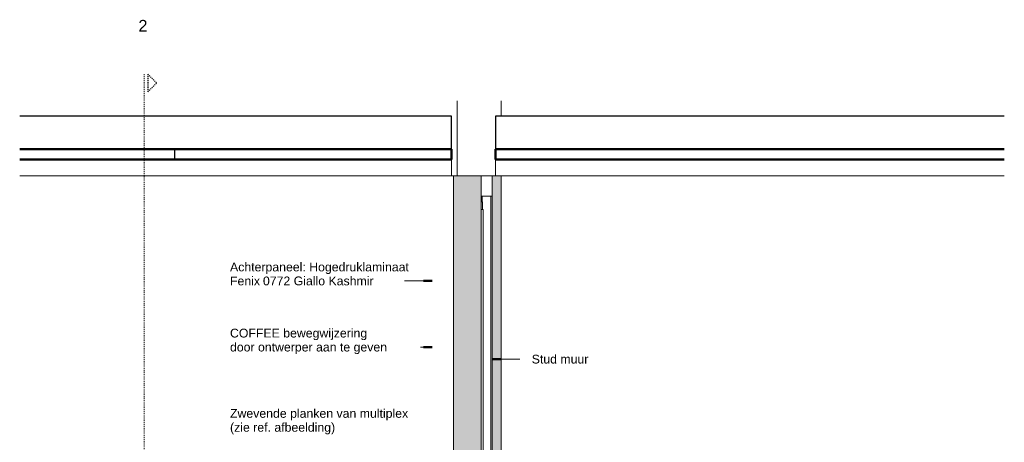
# Model space of a CAD drawing. Header units: millimetres. Extents: x -63106 to -34400, y -9418 to 31718.
# Tile 9 of 10: x -57085 to -53725, y 30275 to 31718. Entities that reach past the tile are written whole.
import ezdxf

# ---------------------------------------------------------------- set-up
doc = ezdxf.new("R2010")
doc.units = ezdxf.units.MM
doc.linetypes.add('Dash', pattern=[6.35, 3.175, -3.175])
for name, color, linetype, lineweight in [('0-3', 130, 'Continuous', 5), ('A09-C---1', 8, 'Dash', 13), ('A09-C---2', 215, 'Dash', 25), ('A09-C---3', 8, 'Dash', 5), ('A09-NT--1', 10, 'Continuous', 50), ('A09-NT--2', 90, 'Continuous', 13), ('A09-NT--3', 7, 'Continuous', 13), ('A22-----1', 130, 'Continuous', 9), ('A23-----1', 55, 'Continuous', 9), ('A23-----2', 250, 'Continuous', 13), ('A31----', 140, 'Continuous', 5), ('A31-----3', 130, 'Continuous', 9), ('A35-----1', 7, 'Continuous', 25), ('A35-----2', 250, 'Continuous', 13), ('A35-----3', 10, 'Continuous', 50), ('A99----', 1, 'Continuous', 5), ('A99-----1', 1, 'Continuous', 13), ('A99-----2', 1, 'Continuous', 25), ('Detail Items-2', 255, 'Continuous', 5)]:
    doc.layers.add(name, color=color, linetype=linetype, lineweight=lineweight)
doc.styles.add('Arial', font='arial.ttf', dxfattribs={"height": 40})
doc.styles.add('Arial_1', font='arial.ttf', dxfattribs={"height": 30})

# ---------------------------------------------------------------- blocks, each defined once
blk = doc.blocks.new('Rectangular Mullion - 00_maars_horizon_boven_profiel-18998264-Pantry Standard C - Section 3')
at = {"layer": 'A31-----3'}
for p, q in [((-61825.6, 31105), (-61826.9, 31105)), ((-61825.6, 31095.5), (-61825.6, 31105)), ((-61821.4, 31095.5), (-61825.6, 31095.5)), ((-61821.4, 31070), (-61821.4, 31095.5)), ((-61826.9, 31070), (-61821.4, 31070))]:
    blk.add_line(p, q, dxfattribs=at)
blk = doc.blocks.new('Rectangular Mullion - 00_maars_horizon-18954026-Pantry Standard C - Section 3')
at = {"layer": 'A31-----3'}
for p, q in [((-61826.9, 31070), (-61819.9, 31070)), ((-61819.9, 31070), (-61819.9, 28975))]:
    blk.add_line(p, q, dxfattribs=at)
blk = doc.blocks.new('HSR-D_ABT_ARCH_Interieur_rvt-2-Pantry Standard C - Section 3')
at = {"layer": 'A23-----1'}
h = blk.add_hatch(dxfattribs=at)
h.set_pattern_fill('FP_7', color=256, style=0, pattern_type=2)
h.set_pattern_definition([(27, (-61614.977, 27950), (15.113162, 12.189846), [0.67056, -31.929, 0.67056, -17.729, -4]), (27, (-61614.977, 27950), (15.113162, 12.189846), [-51, 0.67056, -3.329]), (58, (-61614.977, 27950), (6.676274, 18.232591), [0.67056, -31.729, 0.67056, -32.129, -4]), (58, (-61614.977, 27950), (6.676274, 18.232591), [-65.2, 0.67056, -3.329]), (81, (-61614.977, 27950), (-0.9784985, 19.391816), [0.67056, -31.329, 0.67056, -17.449, -4]), (81, (-61614.977, 27950), (-0.9784985, 19.391816), [-50.12, 0.67056, -3.329])])
h.paths.add_polyline_path([(-61721.3, 27892.5), (-60041.6, 27892.5), (-60041.6, 27950), (-63401, 27950), (-63401, 27892.5), (-62561.1, 27892.5)])
at = {"layer": 'A22-----1'}
for p, q in [((-61907.9, 31185), (-61907.9, 31440)), ((-61757.9, 31440), (-61757.9, 31388)), ((-61788.9, 31115), (-61826.9, 31115))]:
    blk.add_line(p, q, dxfattribs=at)
at = {"layer": 'A23-----2'}
for p, q in [((-62464.9, 27950), (-63401, 27950)), ((-61959.9, 27950), (-62401.9, 27950)), ((-61857.9, 27950), (-61914.9, 27950)), ((-61700.9, 27950), (-61757.9, 27950)), ((-61263.9, 27950), (-61655.9, 27950)), ((-60041.6, 27950), (-61200.9, 27950))]:
    blk.add_line(p, q, dxfattribs=at)
at = {"layer": 'A35-----1'}
for p, q in [((-61927.9, 31388), (-63401, 31388)), ((-61927.9, 31275), (-61927.9, 31388)), ((-60041.6, 31388), (-61777.9, 31388)), ((-61777.9, 31388), (-61777.9, 31275))]:
    blk.add_line(p, q, dxfattribs=at)
at = {"layer": 'A35-----2'}
for p, q in [((-61927.9, 31185), (-61927.9, 31240)), ((-61777.9, 31240), (-61777.9, 31185)), ((-63401, 31185), (-61927.9, 31185)), ((-61757.9, 31185), (-60041.6, 31185))]:
    blk.add_line(p, q, dxfattribs=at)
at = {"layer": 'A35-----3'}
for p, q in [((-61927.9, 31275), (-63401, 31275)), ((-61927.9, 31240), (-61927.9, 31275)), ((-61777.9, 31275), (-61777.9, 31240)), ((-60041.6, 31275), (-61777.9, 31275)), ((-61927.9, 31240), (-63401, 31240)), ((-60041.6, 31240), (-61777.9, 31240))]:
    blk.add_line(p, q, dxfattribs=at)
at = {"layer": 'A31-----3'}
for name in ['Rectangular Mullion - 00_maars_horizon_boven_profiel-18998264-Pantry Standard C - Section 3', 'Rectangular Mullion - 00_maars_horizon-18954026-Pantry Standard C - Section 3']:
    blk.add_blockref(name, (0, 0), dxfattribs=at)
blk = doc.blocks.new('Rectangular Mullion - 00_maars_horizon_onder_profiel-18360323-Pantry Standard C - Section 3')
at = {"layer": 'A31----'}
for p, q in [((-61822.7, 31095.5), (-61822.7, 31115)), ((-61793.1, 28975), (-61793.1, 31115)), ((-61802.9, 28975), (-61812.7, 28975))]:
    blk.add_line(p, q, dxfattribs=at)
blk = doc.blocks.new('Detail View - Detail - Detail Number-13476530-Pantry Standard C - Section 3')
at = {"layer": 'A09-C---2'}
for p, q in [((-62963.7, 31531.1), (-62933.7, 31501.1)), ((-62963.7, 31531.1), (-62963.7, 31471.1)), ((-62963.7, 31471.1), (-62933.7, 31501.1))]:
    blk.add_line(p, q, dxfattribs=at)

msp = doc.modelspace()

# ---------------------------------------------------------------- hatches: boundary and pattern name
at = {"layer": 'Detail Items-2'}
for points in [[(-55543.1, 28975), (-55510.5, 28975), (-55510.5, 31185), (-55604.5, 31185), (-55604.5, 28975)], [(-55457.4, 28975), (-55441.5, 28975), (-55441.5, 31185), (-55472.5, 31185), (-55472.5, 28975)]]:
    msp.add_hatch(color=256, dxfattribs=at).paths.add_polyline_path(points)

# ---------------------------------------------------------------- linework, layer by layer
at = {"layer": 'A09-C---1'}
msp.add_line((-56659.5, 31531.1), (-56659.5, 27800), dxfattribs=at)
at = {"layer": 'A09-NT--1'}
for p, q in [((-55676.8, 30825.8), (-55706.8, 30825.8)), ((-55676.8, 30600), (-55706.8, 30600)), ((-55471.9, 30558.9), (-55441.9, 30558.9))]:
    msp.add_line(p, q, dxfattribs=at)
at = {"layer": 'A09-NT--2'}
for p, q in [((-55719.8, 30825.8), (-55823, 30825.8)), ((-55676.8, 30825.8), (-55719.8, 30825.8)), ((-55796.4, 30600), (-55797.8, 30600)), ((-55676.8, 30600), (-55796.4, 30600)), ((-55471.9, 30558.9), (-55377.6, 30558.9))]:
    msp.add_line(p, q, dxfattribs=at)
at = {"layer": 'A99----'}
for p, q in [((-55510.5, 31185), (-55604.5, 31185)), ((-55604.5, 31185), (-55604.5, 28975)), ((-55510.5, 28975), (-55510.5, 31185)), ((-55441.5, 31185), (-55472.5, 31185)), ((-55472.5, 31185), (-55472.5, 28975)), ((-55441.5, 28975), (-55441.5, 31185))]:
    msp.add_line(p, q, dxfattribs=at)
at = {"layer": 'A99-----1'}
for p, q in [((-56629.9, 31185), (-55604.5, 31185)), ((-55510.5, 31185), (-55472.5, 31185)), ((-55441.5, 31185), (-53725.2, 31185))]:
    msp.add_line(p, q, dxfattribs=at)
at = {"layer": 'A99-----2'}
for p, q in [((-56555.5, 31239.8), (-56555.5, 31274.8)), ((-53725.2, 31275), (-55209.7, 31275)), ((-53725.2, 31240), (-55209.7, 31240))]:
    msp.add_line(p, q, dxfattribs=at)

# ---------------------------------------------------------------- block references
at = {"layer": '0-3'}
msp.add_blockref('HSR-D_ABT_ARCH_Interieur_rvt-2-Pantry Standard C - Section 3', (6316.4, 0), dxfattribs=at)
at = {"layer": 'A09-C---2'}
msp.add_blockref('Detail View - Detail - Detail Number-13476530-Pantry Standard C - Section 3', (6316.4, 0), dxfattribs=at)
at = {"layer": 'A31----'}
msp.add_blockref('Rectangular Mullion - 00_maars_horizon_onder_profiel-18360323-Pantry Standard C - Section 3', (6316.4, 0), dxfattribs=at)

# ---------------------------------------------------------------- texts
at = {"layer": 'A09-C---3', "insert": (-56679.7, 31716.8), "char_height": 40, "width": 38.481, "attachment_point": 1, "style": 'Arial'}
msp.add_mtext('2', dxfattribs=at)

# ---------------------------------------------------------------- next in the draw order: texts
at = {"layer": 'A09-NT--3', "char_height": 30, "attachment_point": 1, "style": 'Arial_1', "bg_fill": 3, "box_fill_scale": 1.25, "bg_fill_color": 256, "bg_fill_true_color": 13158600, "bg_fill_transparency": 0}
for s, insert, width in [('Achterpaneel: Hogedruklaminaat', (-56367, 30888.4), 734.346), ('COFFEE bewegwijzering', (-56367, 30662.7), 564.388), ('Stud muur', (-55337.6, 30573.9), 237.299), ('Zwevende planken van multiplex', (-56367, 30388.7), 727.932)]:
    msp.add_mtext(s, dxfattribs=dict(at, insert=insert, width=width))

# ---------------------------------------------------------------- next in the draw order: texts
for s, insert, width in [('Fenix ', (-56367, 30840.8), 136.287), ('door ontwerper aan te geven', (-56367, 30615), 641.35), ('(zie ref. afbeelding)', (-56367, 30341.1), 432.911)]:
    msp.add_mtext(s, dxfattribs=dict(at, insert=insert, width=width))

# ---------------------------------------------------------------- next in the draw order: texts
at = {"layer": 'A09-NT--3', "insert": (-56254.6, 30840.8), "char_height": 30, "width": 474.599, "attachment_point": 1, "style": 'Arial_1', "bg_fill": 3, "box_fill_scale": 1.25, "bg_fill_color": 256, "bg_fill_true_color": 13158600, "bg_fill_transparency": 0}
msp.add_mtext('0772 Giallo Kashmir ', dxfattribs=at)

doc.saveas('drawing.dxf')
